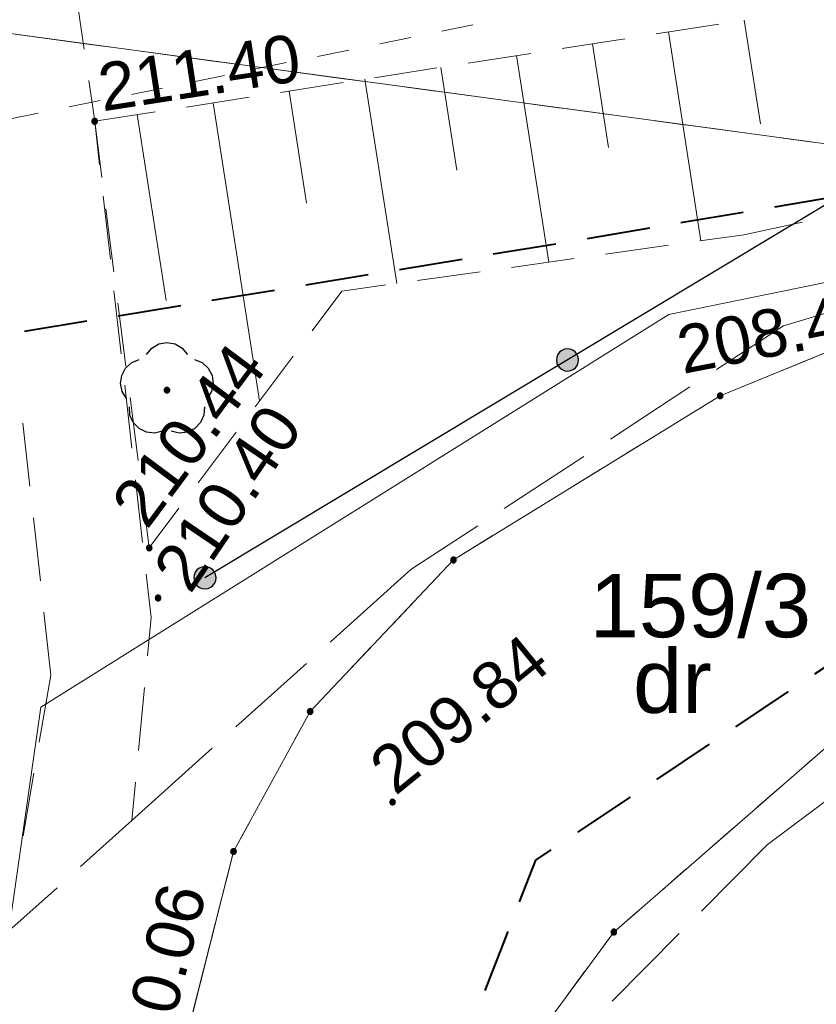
# Model space of a CAD drawing. Header units: metres. Extents: x 7419414 to 7419803, y 5549484 to 5549731.
# Tile 20 of 102: x 7419448 to 7419460, y 5549615 to 5549631. Entities that reach past the tile are written whole.
import ezdxf
from ezdxf.enums import TextEntityAlignment as Align

# ---------------------------------------------------------------- set-up
doc = ezdxf.new("R2010")
doc.units = ezdxf.units.M
doc.header["$MEASUREMENT"] = 0
doc.layers.get('0').update_dxf_attribs({"color": 250})
for name, color, linetype, lineweight in [('EGDE', 7, 'Continuous', 13), ('EGDE_O', 7, 'Continuous', 13), ('EGKK', 82, 'Continuous', 13), ('EGUG', 96, 'Continuous', 13), ('EGUG_O', 96, 'Continuous', 13), ('GUPPRZ_O', 7, 'Continuous', 13), ('LINIE ROZGRANICZAJĄCE MPZP', 212, 'Continuous', 0), ('OTKC', 7, 'Continuous', 13), ('OTKJ', 7, 'Continuous', 13), ('OTOO', 7, 'Continuous', 30), ('OTRK', 7, 'Continuous', 13), ('OTRS_O', 7, 'Continuous', 13), ('pomiar słupy', 250, 'Continuous', 0), ('SUWP', 5, 'Continuous', 13)]:
    doc.layers.add(name, color=color, linetype=linetype, lineweight=lineweight)
doc.styles.add('Arial', font='arial.ttf')

msp = doc.modelspace()

# ---------------------------------------------------------------- hatches: boundary and pattern name
at = {"linetype": 'Continuous'}
for points in [[(7419449.11, 5549629.325), (7419449.098, 5549629.327), (7419449.088, 5549629.331), (7419449.078, 5549629.338), (7419449.071, 5549629.348), (7419449.067, 5549629.358), (7419449.065, 5549629.37), (7419449.067, 5549629.382), (7419449.071, 5549629.393), (7419449.078, 5549629.402), (7419449.088, 5549629.409), (7419449.098, 5549629.413), (7419449.11, 5549629.415), (7419449.122, 5549629.413), (7419449.133, 5549629.409), (7419449.142, 5549629.402), (7419449.149, 5549629.393), (7419449.153, 5549629.382), (7419449.155, 5549629.37), (7419449.153, 5549629.358), (7419449.149, 5549629.348), (7419449.142, 5549629.338), (7419449.133, 5549629.331), (7419449.122, 5549629.327)], [(7419456.573, 5549625.43), (7419456.528, 5549625.435), (7419456.485, 5549625.452), (7419456.448, 5549625.479), (7419456.42, 5549625.515), (7419456.402, 5549625.557), (7419456.395, 5549625.602), (7419456.4, 5549625.647), (7419456.417, 5549625.69), (7419456.444, 5549625.727), (7419456.48, 5549625.755), (7419456.522, 5549625.773), (7419456.567, 5549625.78), (7419456.612, 5549625.775), (7419456.655, 5549625.758), (7419456.692, 5549625.731), (7419456.72, 5549625.695), (7419456.738, 5549625.653), (7419456.745, 5549625.608), (7419456.74, 5549625.563), (7419456.723, 5549625.52), (7419456.696, 5549625.483), (7419456.66, 5549625.455), (7419456.618, 5549625.437)], [(7419456.573, 5549625.43), (7419456.528, 5549625.435), (7419456.485, 5549625.452), (7419456.448, 5549625.479), (7419456.42, 5549625.515), (7419456.402, 5549625.557), (7419456.395, 5549625.602), (7419456.4, 5549625.647), (7419456.417, 5549625.69), (7419456.444, 5549625.727), (7419456.48, 5549625.755), (7419456.522, 5549625.773), (7419456.567, 5549625.78), (7419456.612, 5549625.775), (7419456.655, 5549625.758), (7419456.692, 5549625.731), (7419456.72, 5549625.695), (7419456.738, 5549625.653), (7419456.745, 5549625.608), (7419456.74, 5549625.563), (7419456.723, 5549625.52), (7419456.696, 5549625.483), (7419456.66, 5549625.455), (7419456.618, 5549625.437)], [(7419450.25, 5549625.085), (7419450.236, 5549625.087), (7419450.224, 5549625.094), (7419450.214, 5549625.104), (7419450.207, 5549625.116), (7419450.205, 5549625.13), (7419450.207, 5549625.144), (7419450.214, 5549625.156), (7419450.224, 5549625.166), (7419450.236, 5549625.173), (7419450.25, 5549625.175), (7419450.264, 5549625.173), (7419450.276, 5549625.166), (7419450.286, 5549625.156), (7419450.293, 5549625.144), (7419450.295, 5549625.13), (7419450.293, 5549625.116), (7419450.286, 5549625.104), (7419450.276, 5549625.094), (7419450.264, 5549625.087)], [(7419458.98, 5549624.995), (7419458.966, 5549624.997), (7419458.954, 5549625.004), (7419458.944, 5549625.014), (7419458.937, 5549625.026), (7419458.935, 5549625.04), (7419458.937, 5549625.054), (7419458.944, 5549625.066), (7419458.954, 5549625.076), (7419458.966, 5549625.083), (7419458.98, 5549625.085), (7419458.994, 5549625.083), (7419459.006, 5549625.076), (7419459.016, 5549625.066), (7419459.023, 5549625.054), (7419459.025, 5549625.04), (7419459.023, 5549625.026), (7419459.016, 5549625.014), (7419459.006, 5549625.004), (7419458.994, 5549624.997)], [(7419449.97, 5549622.595), (7419449.958, 5549622.597), (7419449.948, 5549622.601), (7419449.938, 5549622.608), (7419449.931, 5549622.618), (7419449.927, 5549622.628), (7419449.925, 5549622.64), (7419449.927, 5549622.652), (7419449.931, 5549622.663), (7419449.938, 5549622.672), (7419449.948, 5549622.679), (7419449.958, 5549622.683), (7419449.97, 5549622.685), (7419449.982, 5549622.683), (7419449.993, 5549622.679), (7419450.002, 5549622.672), (7419450.009, 5549622.663), (7419450.013, 5549622.652), (7419450.015, 5549622.64), (7419450.013, 5549622.628), (7419450.009, 5549622.618), (7419450.002, 5549622.608), (7419449.993, 5549622.601), (7419449.982, 5549622.597)], [(7419454.77, 5549622.405), (7419454.756, 5549622.407), (7419454.744, 5549622.414), (7419454.734, 5549622.424), (7419454.727, 5549622.436), (7419454.725, 5549622.45), (7419454.727, 5549622.464), (7419454.734, 5549622.476), (7419454.744, 5549622.486), (7419454.756, 5549622.493), (7419454.77, 5549622.495), (7419454.784, 5549622.493), (7419454.796, 5549622.486), (7419454.806, 5549622.476), (7419454.813, 5549622.464), (7419454.815, 5549622.45), (7419454.813, 5549622.436), (7419454.806, 5549622.424), (7419454.796, 5549622.414), (7419454.784, 5549622.407)], [(7419450.853, 5549621.995), (7419450.808, 5549622), (7419450.765, 5549622.017), (7419450.728, 5549622.044), (7419450.7, 5549622.08), (7419450.682, 5549622.122), (7419450.675, 5549622.167), (7419450.68, 5549622.212), (7419450.697, 5549622.255), (7419450.724, 5549622.292), (7419450.76, 5549622.32), (7419450.802, 5549622.338), (7419450.847, 5549622.345), (7419450.892, 5549622.34), (7419450.935, 5549622.323), (7419450.972, 5549622.296), (7419451, 5549622.26), (7419451.018, 5549622.218), (7419451.025, 5549622.173), (7419451.02, 5549622.128), (7419451.003, 5549622.085), (7419450.976, 5549622.048), (7419450.94, 5549622.02), (7419450.898, 5549622.002)], [(7419450.11, 5549621.805), (7419450.098, 5549621.807), (7419450.088, 5549621.811), (7419450.078, 5549621.818), (7419450.071, 5549621.828), (7419450.067, 5549621.838), (7419450.065, 5549621.85), (7419450.067, 5549621.862), (7419450.071, 5549621.873), (7419450.078, 5549621.882), (7419450.088, 5549621.889), (7419450.098, 5549621.893), (7419450.11, 5549621.895), (7419450.122, 5549621.893), (7419450.133, 5549621.889), (7419450.142, 5549621.882), (7419450.149, 5549621.873), (7419450.153, 5549621.862), (7419450.155, 5549621.85), (7419450.153, 5549621.838), (7419450.149, 5549621.828), (7419450.142, 5549621.818), (7419450.133, 5549621.811), (7419450.122, 5549621.807)], [(7419452.51, 5549620.015), (7419452.496, 5549620.017), (7419452.484, 5549620.024), (7419452.474, 5549620.034), (7419452.467, 5549620.046), (7419452.465, 5549620.06), (7419452.467, 5549620.074), (7419452.474, 5549620.086), (7419452.484, 5549620.096), (7419452.496, 5549620.103), (7419452.51, 5549620.105), (7419452.524, 5549620.103), (7419452.536, 5549620.096), (7419452.546, 5549620.086), (7419452.553, 5549620.074), (7419452.555, 5549620.06), (7419452.553, 5549620.046), (7419452.546, 5549620.034), (7419452.536, 5549620.024), (7419452.524, 5549620.017)], [(7419453.81, 5549618.585), (7419453.798, 5549618.587), (7419453.788, 5549618.591), (7419453.778, 5549618.598), (7419453.771, 5549618.607), (7419453.767, 5549618.618), (7419453.765, 5549618.63), (7419453.767, 5549618.642), (7419453.771, 5549618.652), (7419453.778, 5549618.662), (7419453.788, 5549618.669), (7419453.798, 5549618.673), (7419453.81, 5549618.675), (7419453.822, 5549618.673), (7419453.832, 5549618.669), (7419453.842, 5549618.662), (7419453.849, 5549618.652), (7419453.853, 5549618.642), (7419453.855, 5549618.63), (7419453.853, 5549618.618), (7419453.849, 5549618.607), (7419453.842, 5549618.598), (7419453.832, 5549618.591), (7419453.822, 5549618.587)], [(7419451.3, 5549617.805), (7419451.286, 5549617.807), (7419451.274, 5549617.814), (7419451.264, 5549617.824), (7419451.257, 5549617.836), (7419451.255, 5549617.85), (7419451.257, 5549617.864), (7419451.264, 5549617.876), (7419451.274, 5549617.886), (7419451.286, 5549617.893), (7419451.3, 5549617.895), (7419451.314, 5549617.893), (7419451.326, 5549617.886), (7419451.336, 5549617.876), (7419451.343, 5549617.864), (7419451.345, 5549617.85), (7419451.343, 5549617.836), (7419451.336, 5549617.824), (7419451.326, 5549617.814), (7419451.314, 5549617.807)], [(7419457.3, 5549616.535), (7419457.286, 5549616.537), (7419457.274, 5549616.544), (7419457.264, 5549616.554), (7419457.257, 5549616.566), (7419457.255, 5549616.58), (7419457.257, 5549616.594), (7419457.264, 5549616.606), (7419457.274, 5549616.616), (7419457.286, 5549616.623), (7419457.3, 5549616.625), (7419457.314, 5549616.623), (7419457.326, 5549616.616), (7419457.336, 5549616.606), (7419457.343, 5549616.594), (7419457.345, 5549616.58), (7419457.343, 5549616.566), (7419457.336, 5549616.554), (7419457.326, 5549616.544), (7419457.314, 5549616.537)]]:
    msp.add_hatch(color=0, dxfattribs=at).paths.add_polyline_path(points)

# ---------------------------------------------------------------- linework, layer by layer
at = {"color": 0, "linetype": 'Continuous', "flags": 128}
for points in [[(7419449.065, 5549629.37), (7419449.067, 5549629.358), (7419449.071, 5549629.348), (7419449.078, 5549629.338), (7419449.088, 5549629.331), (7419449.098, 5549629.327), (7419449.11, 5549629.325), (7419449.122, 5549629.327), (7419449.133, 5549629.331), (7419449.142, 5549629.338), (7419449.149, 5549629.348), (7419449.153, 5549629.358), (7419449.155, 5549629.37), (7419449.153, 5549629.382), (7419449.149, 5549629.393), (7419449.142, 5549629.402), (7419449.133, 5549629.409), (7419449.122, 5549629.413), (7419449.11, 5549629.415), (7419449.098, 5549629.413), (7419449.088, 5549629.409), (7419449.078, 5549629.402), (7419449.071, 5549629.393), (7419449.067, 5549629.382), (7419449.065, 5549629.37)], [(7419456.72, 5549625.695), (7419456.692, 5549625.731), (7419456.655, 5549625.758), (7419456.612, 5549625.775), (7419456.567, 5549625.78), (7419456.522, 5549625.773), (7419456.48, 5549625.755), (7419456.444, 5549625.727), (7419456.417, 5549625.69), (7419456.4, 5549625.647), (7419456.395, 5549625.602), (7419456.402, 5549625.557), (7419456.42, 5549625.515), (7419456.448, 5549625.479), (7419456.485, 5549625.452), (7419456.528, 5549625.435), (7419456.573, 5549625.43), (7419456.618, 5549625.437), (7419456.66, 5549625.455), (7419456.696, 5549625.483), (7419456.723, 5549625.52), (7419456.74, 5549625.563), (7419456.745, 5549625.608), (7419456.738, 5549625.653), (7419456.72, 5549625.695)], [(7419456.72, 5549625.695), (7419456.692, 5549625.731), (7419456.655, 5549625.758), (7419456.612, 5549625.775), (7419456.567, 5549625.78), (7419456.522, 5549625.773), (7419456.48, 5549625.755), (7419456.444, 5549625.727), (7419456.417, 5549625.69), (7419456.4, 5549625.647), (7419456.395, 5549625.602), (7419456.402, 5549625.557), (7419456.42, 5549625.515), (7419456.448, 5549625.479), (7419456.485, 5549625.452), (7419456.528, 5549625.435), (7419456.573, 5549625.43), (7419456.618, 5549625.437), (7419456.66, 5549625.455), (7419456.696, 5549625.483), (7419456.723, 5549625.52), (7419456.74, 5549625.563), (7419456.745, 5549625.608), (7419456.738, 5549625.653), (7419456.72, 5549625.695)], [(7419450.25, 5549625.085), (7419450.264, 5549625.087), (7419450.276, 5549625.094), (7419450.286, 5549625.104), (7419450.293, 5549625.116), (7419450.295, 5549625.13), (7419450.293, 5549625.144), (7419450.286, 5549625.156), (7419450.276, 5549625.166), (7419450.264, 5549625.173), (7419450.25, 5549625.175), (7419450.236, 5549625.173), (7419450.224, 5549625.166), (7419450.214, 5549625.156), (7419450.207, 5549625.144), (7419450.205, 5549625.13), (7419450.207, 5549625.116), (7419450.214, 5549625.104), (7419450.224, 5549625.094), (7419450.236, 5549625.087), (7419450.25, 5549625.085)], [(7419458.98, 5549624.995), (7419458.994, 5549624.997), (7419459.006, 5549625.004), (7419459.016, 5549625.014), (7419459.023, 5549625.026), (7419459.025, 5549625.04), (7419459.023, 5549625.054), (7419459.016, 5549625.066), (7419459.006, 5549625.076), (7419458.994, 5549625.083), (7419458.98, 5549625.085), (7419458.966, 5549625.083), (7419458.954, 5549625.076), (7419458.944, 5549625.066), (7419458.937, 5549625.054), (7419458.935, 5549625.04), (7419458.937, 5549625.026), (7419458.944, 5549625.014), (7419458.954, 5549625.004), (7419458.966, 5549624.997), (7419458.98, 5549624.995)], [(7419449.925, 5549622.64), (7419449.927, 5549622.628), (7419449.931, 5549622.618), (7419449.938, 5549622.608), (7419449.948, 5549622.601), (7419449.958, 5549622.597), (7419449.97, 5549622.595), (7419449.982, 5549622.597), (7419449.993, 5549622.601), (7419450.002, 5549622.608), (7419450.009, 5549622.618), (7419450.013, 5549622.628), (7419450.015, 5549622.64), (7419450.013, 5549622.652), (7419450.009, 5549622.663), (7419450.002, 5549622.672), (7419449.993, 5549622.679), (7419449.982, 5549622.683), (7419449.97, 5549622.685), (7419449.958, 5549622.683), (7419449.948, 5549622.679), (7419449.938, 5549622.672), (7419449.931, 5549622.663), (7419449.927, 5549622.652), (7419449.925, 5549622.64)], [(7419454.77, 5549622.405), (7419454.784, 5549622.407), (7419454.796, 5549622.414), (7419454.806, 5549622.424), (7419454.813, 5549622.436), (7419454.815, 5549622.45), (7419454.813, 5549622.464), (7419454.806, 5549622.476), (7419454.796, 5549622.486), (7419454.784, 5549622.493), (7419454.77, 5549622.495), (7419454.756, 5549622.493), (7419454.744, 5549622.486), (7419454.734, 5549622.476), (7419454.727, 5549622.464), (7419454.725, 5549622.45), (7419454.727, 5549622.436), (7419454.734, 5549622.424), (7419454.744, 5549622.414), (7419454.756, 5549622.407), (7419454.77, 5549622.405)], [(7419451, 5549622.26), (7419450.972, 5549622.296), (7419450.935, 5549622.323), (7419450.892, 5549622.34), (7419450.847, 5549622.345), (7419450.802, 5549622.338), (7419450.76, 5549622.32), (7419450.724, 5549622.292), (7419450.697, 5549622.255), (7419450.68, 5549622.212), (7419450.675, 5549622.167), (7419450.682, 5549622.122), (7419450.7, 5549622.08), (7419450.728, 5549622.044), (7419450.765, 5549622.017), (7419450.808, 5549622), (7419450.853, 5549621.995), (7419450.898, 5549622.002), (7419450.94, 5549622.02), (7419450.976, 5549622.048), (7419451.003, 5549622.085), (7419451.02, 5549622.128), (7419451.025, 5549622.173), (7419451.018, 5549622.218), (7419451, 5549622.26)], [(7419450.065, 5549621.85), (7419450.067, 5549621.838), (7419450.071, 5549621.828), (7419450.078, 5549621.818), (7419450.088, 5549621.811), (7419450.098, 5549621.807), (7419450.11, 5549621.805), (7419450.122, 5549621.807), (7419450.133, 5549621.811), (7419450.142, 5549621.818), (7419450.149, 5549621.828), (7419450.153, 5549621.838), (7419450.155, 5549621.85), (7419450.153, 5549621.862), (7419450.149, 5549621.873), (7419450.142, 5549621.882), (7419450.133, 5549621.889), (7419450.122, 5549621.893), (7419450.11, 5549621.895), (7419450.098, 5549621.893), (7419450.088, 5549621.889), (7419450.078, 5549621.882), (7419450.071, 5549621.873), (7419450.067, 5549621.862), (7419450.065, 5549621.85)], [(7419452.51, 5549620.015), (7419452.524, 5549620.017), (7419452.536, 5549620.024), (7419452.546, 5549620.034), (7419452.553, 5549620.046), (7419452.555, 5549620.06), (7419452.553, 5549620.074), (7419452.546, 5549620.086), (7419452.536, 5549620.096), (7419452.524, 5549620.103), (7419452.51, 5549620.105), (7419452.496, 5549620.103), (7419452.484, 5549620.096), (7419452.474, 5549620.086), (7419452.467, 5549620.074), (7419452.465, 5549620.06), (7419452.467, 5549620.046), (7419452.474, 5549620.034), (7419452.484, 5549620.024), (7419452.496, 5549620.017), (7419452.51, 5549620.015)], [(7419453.765, 5549618.63), (7419453.767, 5549618.618), (7419453.771, 5549618.607), (7419453.778, 5549618.598), (7419453.788, 5549618.591), (7419453.798, 5549618.587), (7419453.81, 5549618.585), (7419453.822, 5549618.587), (7419453.832, 5549618.591), (7419453.842, 5549618.598), (7419453.849, 5549618.607), (7419453.853, 5549618.618), (7419453.855, 5549618.63), (7419453.853, 5549618.642), (7419453.849, 5549618.652), (7419453.842, 5549618.662), (7419453.832, 5549618.669), (7419453.822, 5549618.673), (7419453.81, 5549618.675), (7419453.798, 5549618.673), (7419453.788, 5549618.669), (7419453.778, 5549618.662), (7419453.771, 5549618.652), (7419453.767, 5549618.642), (7419453.765, 5549618.63)], [(7419451.3, 5549617.805), (7419451.314, 5549617.807), (7419451.326, 5549617.814), (7419451.336, 5549617.824), (7419451.343, 5549617.836), (7419451.345, 5549617.85), (7419451.343, 5549617.864), (7419451.336, 5549617.876), (7419451.326, 5549617.886), (7419451.314, 5549617.893), (7419451.3, 5549617.895), (7419451.286, 5549617.893), (7419451.274, 5549617.886), (7419451.264, 5549617.876), (7419451.257, 5549617.864), (7419451.255, 5549617.85), (7419451.257, 5549617.836), (7419451.264, 5549617.824), (7419451.274, 5549617.814), (7419451.286, 5549617.807), (7419451.3, 5549617.805)], [(7419457.3, 5549616.535), (7419457.314, 5549616.537), (7419457.326, 5549616.544), (7419457.336, 5549616.554), (7419457.343, 5549616.566), (7419457.345, 5549616.58), (7419457.343, 5549616.594), (7419457.336, 5549616.606), (7419457.326, 5549616.616), (7419457.314, 5549616.623), (7419457.3, 5549616.625), (7419457.286, 5549616.623), (7419457.274, 5549616.616), (7419457.264, 5549616.606), (7419457.257, 5549616.594), (7419457.255, 5549616.58), (7419457.257, 5549616.566), (7419457.264, 5549616.554), (7419457.274, 5549616.544), (7419457.286, 5549616.537), (7419457.3, 5549616.535)]]:
    msp.add_lwpolyline(points, close=True, dxfattribs=at)
for points in [[(7419449.926, 5549625.693), (7419450.009, 5549625.793), (7419450.122, 5549625.857), (7419450.25, 5549625.88), (7419450.378, 5549625.857), (7419450.491, 5549625.793), (7419450.574, 5549625.693)], [(7419449.614, 5549624.996), (7419449.545, 5549625.106), (7419449.519, 5549625.233), (7419449.537, 5549625.362), (7419449.598, 5549625.477), (7419449.694, 5549625.564), (7419449.814, 5549625.612)], [(7419450.686, 5549625.612), (7419450.806, 5549625.564), (7419450.902, 5549625.477), (7419450.963, 5549625.362), (7419450.981, 5549625.233), (7419450.955, 5549625.106), (7419450.886, 5549624.996)], [(7419450.181, 5549624.484), (7419450.055, 5549624.452), (7419449.926, 5549624.466), (7419449.809, 5549624.523), (7419449.719, 5549624.617), (7419449.666, 5549624.735), (7419449.657, 5549624.865)], [(7419450.843, 5549624.865), (7419450.834, 5549624.735), (7419450.781, 5549624.617), (7419450.691, 5549624.523), (7419450.574, 5549624.466), (7419450.445, 5549624.452), (7419450.319, 5549624.484)]]:
    msp.add_lwpolyline(points, dxfattribs=at)
at = {"layer": 'EGDE', "color": 250, "linetype": 'Continuous', "lineweight": 0, "flags": 128}
for points in [[(7419624.854, 5549673.89), (7419624.8, 5549673.88), (7419598.8, 5549667.39), (7419587.56, 5549665.21), (7419575.48, 5549664.19), (7419564.39, 5549662.19), (7419563.19, 5549661.96), (7419553.44, 5549661.25), (7419525.33, 5549656.97), (7419518.53, 5549654.85), (7419502.4, 5549649.81), (7419472.27, 5549640.92), (7419444.75, 5549635.91), (7419446.03, 5549630.99), (7419462.45, 5549628.77), (7419462.29, 5549628.43), (7419509.38, 5549641.39), (7419528.76, 5549648.51), (7419538.53, 5549652.48), (7419556.13, 5549655.93), (7419588.38, 5549660.2), (7419606.85, 5549663.64), (7419614.77, 5549665.7), (7419624.134, 5549667.767)], [(7419622.687, 5549655.462), (7419619.81, 5549655.03), (7419609.66, 5549653.24), (7419589.07, 5549649.42), (7419557.7, 5549643.96), (7419540.13, 5549643.06), (7419523.27, 5549643.29), (7419509.38, 5549641.39), (7419462.29, 5549628.43), (7419462.45, 5549628.77), (7419446.03, 5549630.99), (7419446.66, 5549622.15), (7419435.73, 5549501.644)], [(7419439.375, 5549501.456), (7419449.43, 5549604.09), (7419450.45, 5549614.49), (7419451.3, 5549617.85), (7419452.51, 5549620.06), (7419454.77, 5549622.45), (7419458.98, 5549625.04), (7419462.38, 5549626.43), (7419462.7, 5549626.56), (7419482.9, 5549629.97), (7419487.71, 5549630.61), (7419562.5, 5549640.55), (7419590.93, 5549644.33), (7419591.23, 5549646.31), (7419603.9, 5549648.9), (7419609.52, 5549650.05), (7419619.85, 5549651.97), (7419622.322, 5549652.355)], [(7419447.714, 5549501.025), (7419450.09, 5549531.19), (7419459.99, 5549593.07), (7419462.12, 5549617.26), (7419462.22, 5549620.86), (7419457.3, 5549616.58), (7419452.54, 5549610.11), (7419449.43, 5549604.09), (7419439.375, 5549501.456)]]:
    msp.add_lwpolyline(points, dxfattribs=at)
msp.add_lwpolyline([(7419462.38, 5549626.43), (7419458.98, 5549625.04), (7419454.77, 5549622.45), (7419452.51, 5549620.06), (7419451.3, 5549617.85), (7419450.45, 5549614.49), (7419449.43, 5549604.09), (7419452.54, 5549610.11), (7419457.3, 5549616.58), (7419462.22, 5549620.86), (7419462.38, 5549626.43)], close=True, dxfattribs=at)
at = {"layer": 'EGKK', "color": 82, "linetype": 'Continuous', "lineweight": 13}
for p, q in [((7419447.551, 5549630.784), (7419449.037, 5549630.583)), ((7419449.533, 5549630.516), (7419451.019, 5549630.315)), ((7419451.515, 5549630.248), (7419453.001, 5549630.047)), ((7419453.497, 5549629.98), (7419454.983, 5549629.78)), ((7419455.479, 5549629.713), (7419456.965, 5549629.512)), ((7419457.461, 5549629.445), (7419458.947, 5549629.244)), ((7419459.443, 5549629.177), (7419460.929, 5549628.976))]:
    msp.add_line(p, q, dxfattribs=at)
at = {"layer": 'EGUG', "color": 96, "linetype": 'Continuous', "lineweight": 13}
for p, q in [((7419448.046, 5549630.717), (7419448.542, 5549630.65)), ((7419448.542, 5549630.65), (7419448.046, 5549630.717)), ((7419449.037, 5549630.583), (7419449.533, 5549630.516)), ((7419449.533, 5549630.516), (7419449.037, 5549630.583)), ((7419450.028, 5549630.449), (7419450.524, 5549630.382)), ((7419450.524, 5549630.382), (7419450.028, 5549630.449)), ((7419451.019, 5549630.315), (7419451.515, 5549630.248)), ((7419451.515, 5549630.248), (7419451.019, 5549630.315)), ((7419452.01, 5549630.181), (7419452.506, 5549630.114)), ((7419452.506, 5549630.114), (7419452.01, 5549630.181)), ((7419453.001, 5549630.047), (7419453.497, 5549629.98)), ((7419453.497, 5549629.98), (7419453.001, 5549630.047)), ((7419453.992, 5549629.913), (7419454.488, 5549629.847)), ((7419454.488, 5549629.847), (7419453.992, 5549629.913)), ((7419454.983, 5549629.78), (7419455.479, 5549629.713)), ((7419455.479, 5549629.713), (7419454.983, 5549629.78)), ((7419455.974, 5549629.646), (7419456.47, 5549629.579)), ((7419456.47, 5549629.579), (7419455.974, 5549629.646)), ((7419456.965, 5549629.512), (7419457.461, 5549629.445)), ((7419457.461, 5549629.445), (7419456.965, 5549629.512)), ((7419457.956, 5549629.378), (7419458.452, 5549629.311)), ((7419458.452, 5549629.311), (7419457.956, 5549629.378)), ((7419458.947, 5549629.244), (7419459.443, 5549629.177)), ((7419459.443, 5549629.177), (7419458.947, 5549629.244)), ((7419459.938, 5549629.11), (7419460.434, 5549629.043)), ((7419460.434, 5549629.043), (7419459.938, 5549629.11)), ((7419460.449, 5549625.64), (7419459.986, 5549625.451)), ((7419459.986, 5549625.451), (7419460.449, 5549625.64)), ((7419459.523, 5549625.262), (7419458.98, 5549625.04)), ((7419458.98, 5549625.04), (7419459.523, 5549625.262)), ((7419458.98, 5549625.04), (7419458.366, 5549624.662)), ((7419458.366, 5549624.662), (7419458.98, 5549625.04)), ((7419457.94, 5549624.4), (7419457.514, 5549624.138)), ((7419457.514, 5549624.138), (7419457.94, 5549624.4)), ((7419457.088, 5549623.876), (7419456.662, 5549623.614)), ((7419456.662, 5549623.614), (7419457.088, 5549623.876)), ((7419456.236, 5549623.352), (7419455.81, 5549623.09)), ((7419455.81, 5549623.09), (7419456.236, 5549623.352)), ((7419455.384, 5549622.828), (7419454.77, 5549622.45)), ((7419454.77, 5549622.45), (7419455.384, 5549622.828)), ((7419454.77, 5549622.45), (7419454.499, 5549622.163)), ((7419454.499, 5549622.163), (7419454.77, 5549622.45)), ((7419454.155, 5549621.8), (7419453.812, 5549621.437)), ((7419453.812, 5549621.437), (7419454.155, 5549621.8)), ((7419453.468, 5549621.073), (7419453.125, 5549620.71)), ((7419453.125, 5549620.71), (7419453.468, 5549621.073)), ((7419452.781, 5549620.347), (7419452.51, 5549620.06)), ((7419452.51, 5549620.06), (7419452.781, 5549620.347)), ((7419452.51, 5549620.06), (7419452.265, 5549619.613)), ((7419452.265, 5549619.613), (7419452.51, 5549620.06)), ((7419460.326, 5549619.212), (7419460.703, 5549619.54)), ((7419460.703, 5549619.54), (7419460.326, 5549619.212)), ((7419452.025, 5549619.174), (7419451.785, 5549618.736)), ((7419451.785, 5549618.736), (7419452.025, 5549619.174)), ((7419459.571, 5549618.556), (7419459.949, 5549618.884)), ((7419459.949, 5549618.884), (7419459.571, 5549618.556)), ((7419451.545, 5549618.297), (7419451.3, 5549617.85)), ((7419451.3, 5549617.85), (7419451.545, 5549618.297)), ((7419458.817, 5549617.9), (7419459.194, 5549618.228)), ((7419459.194, 5549618.228), (7419458.817, 5549617.9)), ((7419451.3, 5549617.85), (7419451.182, 5549617.382)), ((7419451.182, 5549617.382), (7419451.3, 5549617.85)), ((7419458.062, 5549617.243), (7419458.44, 5549617.571)), ((7419458.44, 5549617.571), (7419458.062, 5549617.243)), ((7419451.059, 5549616.897), (7419450.936, 5549616.412)), ((7419450.936, 5549616.412), (7419451.059, 5549616.897)), ((7419457.3, 5549616.58), (7419457.685, 5549616.915)), ((7419457.685, 5549616.915), (7419457.3, 5549616.58)), ((7419457.142, 5549616.366), (7419457.3, 5549616.58)), ((7419457.3, 5549616.58), (7419457.142, 5549616.366)), ((7419456.55, 5549615.56), (7419456.846, 5549615.963)), ((7419456.846, 5549615.963), (7419456.55, 5549615.56)), ((7419450.814, 5549615.928), (7419450.691, 5549615.443)), ((7419450.691, 5549615.443), (7419450.814, 5549615.928))]:
    msp.add_line(p, q, dxfattribs=at)
at = {"layer": 'LINIE ROZGRANICZAJĄCE MPZP', "color": 212, "linetype": 'Continuous', "lineweight": 40}
for p, q in [((7419460.824, 5549628.183), (7419459.838, 5549628.016)), ((7419459.345, 5549627.933), (7419458.359, 5549627.767)), ((7419457.866, 5549627.683), (7419456.88, 5549627.517)), ((7419456.387, 5549627.434), (7419455.4, 5549627.272)), ((7419454.907, 5549627.191), (7419453.92, 5549627.028)), ((7419453.427, 5549626.947), (7419452.44, 5549626.784)), ((7419451.947, 5549626.703), (7419450.96, 5549626.541)), ((7419450.467, 5549626.46), (7419449.48, 5549626.297)), ((7419448.987, 5549626.216), (7419448, 5549626.053)), ((7419459.227, 5549619.82), (7419460.058, 5549620.375)), ((7419457.979, 5549618.988), (7419458.811, 5549619.543)), ((7419456.731, 5549618.155), (7419457.563, 5549618.71)), ((7419455.273, 5549615.658), (7419455.634, 5549616.591))]:
    msp.add_line(p, q, dxfattribs=at)
at = {"layer": 'LINIE ROZGRANICZAJĄCE MPZP', "color": 212, "linetype": 'Continuous', "lineweight": 40, "flags": 128}
for points in [[(7419460.474, 5549620.652), (7419460.703, 5549620.805), (7419461.385, 5549621.051)], [(7419455.814, 5549617.057), (7419456.069, 5549617.713), (7419456.315, 5549617.878)]]:
    msp.add_lwpolyline(points, dxfattribs=at)
at = {"layer": 'OTKC', "color": 250, "linetype": 'Continuous', "lineweight": 13}
for p, q in [((7419448.944, 5549630.507), (7419448.85, 5549631.15)), ((7419449.11, 5549629.37), (7419449.016, 5549630.013)), ((7419449.188, 5549628.684), (7419449.11, 5549629.37)), ((7419449.357, 5549627.194), (7419449.244, 5549628.187)), ((7419449.527, 5549625.703), (7419449.414, 5549626.697)), ((7419449.696, 5549624.213), (7419449.583, 5549625.207)), ((7419447.975, 5549624.606), (7419448.086, 5549623.612)), ((7419449.866, 5549622.723), (7419449.753, 5549623.716)), ((7419448.142, 5549623.115), (7419448.253, 5549622.121)), ((7419450, 5549621.54), (7419449.922, 5549622.226)), ((7419448.309, 5549621.625), (7419448.42, 5549620.63)), ((7419450, 5549621.54), (7419449.942, 5549620.935)), ((7419448.236, 5549619.578), (7419448.42, 5549620.63)), ((7419449.895, 5549620.437), (7419449.799, 5549619.442)), ((7419447.979, 5549618.1), (7419448.15, 5549619.085)), ((7419449.752, 5549618.944), (7419449.694, 5549618.339)), ((7419449.694, 5549618.339), (7419448.887, 5549617.614)), ((7419448.516, 5549617.28), (7419447.709, 5549616.555))]:
    msp.add_line(p, q, dxfattribs=at)
at = {"layer": 'OTKJ', "color": 250, "linetype": 'Continuous', "lineweight": 13}
for p, q in [((7419459.98, 5549626.145), (7419461.58, 5549626.617)), ((7419458.921, 5549625.452), (7419459.98, 5549626.145)), ((7419457.247, 5549624.358), (7419458.503, 5549625.179)), ((7419455.573, 5549623.263), (7419456.829, 5549624.084)), ((7419454.096, 5549622.297), (7419455.155, 5549622.99)), ((7419452.825, 5549621.154), (7419454.096, 5549622.297)), ((7419451.337, 5549619.817), (7419452.453, 5549620.819)), ((7419449.694, 5549618.339), (7419450.965, 5549619.482)), ((7419460.766, 5549618.74), (7419459.719, 5549617.954)), ((7419448.887, 5549617.614), (7419449.694, 5549618.339)), ((7419459.719, 5549617.954), (7419458.685, 5549616.912)), ((7419447.709, 5549616.555), (7419448.516, 5549617.28)), ((7419458.332, 5549616.557), (7419457.276, 5549615.492))]:
    msp.add_line(p, q, dxfattribs=at)
at = {"layer": 'OTOO', "color": 250, "linetype": 'Continuous', "lineweight": 30, "flags": 128}
msp.add_lwpolyline([(7419469.53, 5549630.49), (7419462.29, 5549629.04), (7419450.85, 5549622.17)], dxfattribs=at)
at = {"layer": 'OTRK', "color": 250, "linetype": 'Continuous', "lineweight": 13}
for p, q in [((7419458.957, 5549630.903), (7419457.969, 5549630.749)), ((7419459.359, 5549630.966), (7419459.614, 5549629.328)), ((7419458.162, 5549630.779), (7419458.675, 5549627.486)), ((7419457.475, 5549630.672), (7419456.487, 5549630.518)), ((7419456.965, 5549630.593), (7419457.22, 5549628.955)), ((7419455.993, 5549630.442), (7419455.005, 5549630.288)), ((7419455.768, 5549630.407), (7419456.275, 5549627.149)), ((7419454.511, 5549630.211), (7419453.523, 5549630.057)), ((7419454.571, 5549630.22), (7419454.823, 5549628.6)), ((7419453.029, 5549629.98), (7419452.041, 5549629.826)), ((7419453.374, 5549630.034), (7419453.875, 5549626.812)), ((7419452.177, 5549629.847), (7419452.452, 5549628.08)), ((7419451.547, 5549629.749), (7419450.558, 5549629.595)), ((7419450.98, 5549629.661), (7419451.711, 5549624.96)), ((7419450.064, 5549629.519), (7419449.11, 5549629.37)), ((7419449.782, 5549629.475), (7419450.239, 5549626.541)), ((7419449.11, 5549629.37), (7419449.223, 5549628.485)), ((7419449.286, 5549627.989), (7419449.413, 5549626.997)), ((7419459.354, 5549627.581), (7419460.279, 5549627.778)), ((7419458.658, 5549627.483), (7419459.354, 5549627.581)), ((7419457.172, 5549627.275), (7419458.163, 5549627.414)), ((7419455.687, 5549627.066), (7419456.677, 5549627.205)), ((7419454.201, 5549626.857), (7419455.192, 5549626.996)), ((7419452.541, 5549626.065), (7419453.01, 5549626.69)), ((7419453.01, 5549626.69), (7419453.706, 5549626.788)), ((7419449.477, 5549626.501), (7419449.603, 5549625.509)), ((7419451.64, 5549624.865), (7419452.24, 5549625.665)), ((7419449.667, 5549625.013), (7419449.794, 5549624.021)), ((7419450.74, 5549623.665), (7419451.34, 5549624.465)), ((7419449.857, 5549623.525), (7419449.97, 5549622.64)), ((7419449.97, 5549622.64), (7419450.439, 5549623.265))]:
    msp.add_line(p, q, dxfattribs=at)
at = {"layer": 'pomiar słupy', "color": 52, "linetype": 'Continuous', "lineweight": 13}
for p, q in [((7419455.078, 5549630.894), (7419454.588, 5549630.794)), ((7419454.098, 5549630.694), (7419453.608, 5549630.594)), ((7419453.118, 5549630.494), (7419452.628, 5549630.394)), ((7419452.138, 5549630.295), (7419451.648, 5549630.195)), ((7419451.158, 5549630.095), (7419450.668, 5549629.995)), ((7419450.178, 5549629.895), (7419449.688, 5549629.795)), ((7419449.198, 5549629.696), (7419448.708, 5549629.596)), ((7419448.219, 5549629.496), (7419447.729, 5549629.396))]:
    msp.add_line(p, q, dxfattribs=at)
at = {"layer": 'SUWP', "color": 5, "linetype": 'Continuous', "lineweight": 13, "flags": 128}
msp.add_lwpolyline([(7419500.56, 5549634.4), (7419482.81, 5549631.37), (7419458.17, 5549626.32), (7419448.26, 5549620.13), (7419446.53, 5549608.05), (7419445.99, 5549603.69), (7419446.04, 5549603.36), (7419446.52, 5549603.28), (7419446.92, 5549603.25)], dxfattribs=at)

# ---------------------------------------------------------------- texts
at = {"layer": 'EGDE_O', "color": 250, "linetype": 'Continuous', "lineweight": 80, "style": 'Arial'}
msp.add_text('159/3', height=1, dxfattribs=at).set_placement((7419458.667, 5549621.23), align=Align.CENTER)
at = {"layer": 'EGUG_O', "color": 96, "linetype": 'Continuous', "lineweight": 0, "style": 'Arial'}
msp.add_text('dr', height=1, dxfattribs=at).set_placement((7419458.225, 5549620.038), align=Align.CENTER)
at = {"layer": 'GUPPRZ_O', "color": 5, "linetype": 'Continuous', "lineweight": 0, "style": 'Arial'}
msp.add_text('208.41', height=0.75, rotation=11.027, dxfattribs=at).set_placement((7419458.39, 5549625.383))
at = {"layer": 'OTRS_O', "color": 250, "linetype": 'Continuous', "lineweight": 0, "style": 'Arial'}
for s, rotation, p in [('211.40', 8.8182, (7419449.233, 5549629.525)), ('210.44', 53.3311, (7419449.934, 5549622.913)), ('210.40', 55.8456, (7419450.616, 5549621.896)), ('209.84', 39.1238, (7419453.853, 5549618.719)), ('210.06', 75.8034, (7419450.093, 5549614.109))]:
    msp.add_text(s, height=0.75, rotation=rotation, dxfattribs=at).set_placement(p)

doc.saveas('drawing.dxf')
